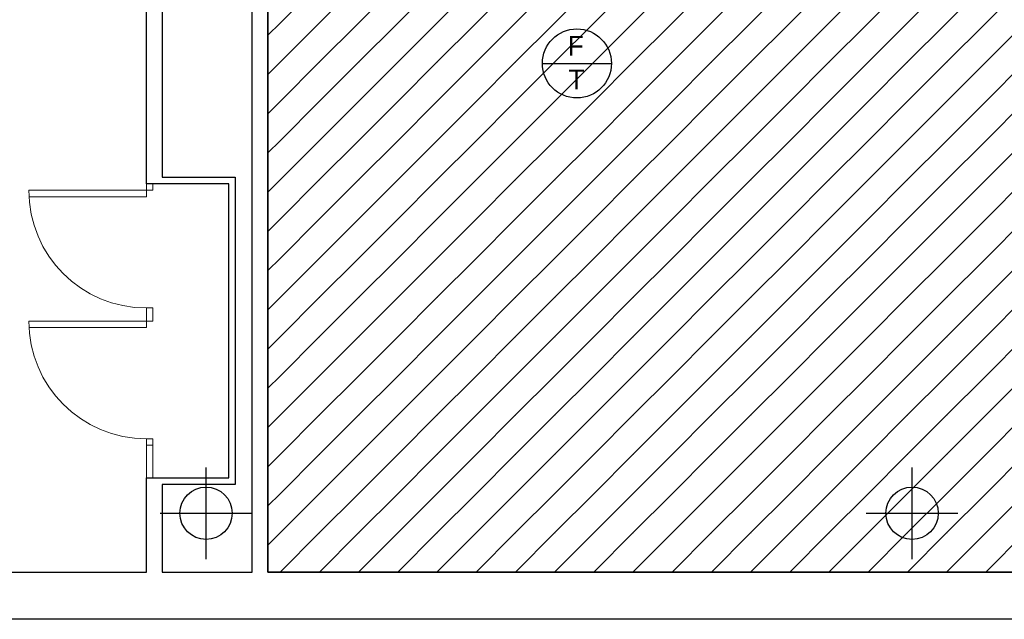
# Model space of a CAD drawing. Header units: metres. Extents: x -1 to 438, y -6 to 52.
# Tile 6 of 17: x 409.31 to 416.84, y 12.84 to 17.43. Entities that reach past the tile are written whole.
import ezdxf

# ---------------------------------------------------------------- set-up
doc = ezdxf.new("R2010")
doc.units = ezdxf.units.M
doc.linetypes.add('CONTINUA', pattern=[0])
doc.layers.add('PB  SOSTRE ENDERROCAT', color=7, linetype='CONTINUA', lineweight=25)
doc.layers.add('PB MURS ACTUAL', color=7, linetype='CONTINUA', lineweight=25)
doc.styles.add('Century Gothic', font='txt')

# ---------------------------------------------------------------- blocks, each defined once
blk = doc.blocks.new('TRAMA_0')
at = {"layer": 'PB  SOSTRE ENDERROCAT', "color": 2, "linetype": 'CONTINUA', "lineweight": 35, "transparency": 33554687}
for points in [[(411.3, 17.4), (411.6, 17.7), (411.6, 17.7)], [(411.6, 17.4), (411.9, 17.7), (411.9, 17.7)], [(411.9, 17.4), (412.2, 17.7), (412.2, 17.7)], [(412.2, 17.4), (412.5, 17.7), (412.5, 17.7)], [(412.5, 17.4), (412.8, 17.7), (412.8, 17.7)], [(412.8, 17.4), (413.1, 17.7), (413.1, 17.7)], [(413.1, 17.4), (413.4, 17.7), (413.4, 17.7)], [(413.4, 17.4), (413.7, 17.7), (413.7, 17.7)], [(413.7, 17.4), (414, 17.7), (414, 17.7)], [(414, 17.4), (414.3, 17.7), (414.3, 17.7)], [(414.3, 17.4), (414.6, 17.7), (414.6, 17.7)], [(414.6, 17.4), (414.9, 17.7), (414.9, 17.7)], [(414.9, 17.4), (415.2, 17.7), (415.2, 17.7)], [(415.2, 17.4), (415.5, 17.7), (415.5, 17.7)], [(415.5, 17.4), (415.8, 17.7), (415.8, 17.7)], [(415.8, 17.4), (416.1, 17.7), (416.1, 17.7)], [(416.1, 17.4), (416.4, 17.7), (416.4, 17.7)], [(416.4, 17.4), (416.7, 17.7), (416.7, 17.7)], [(416.7, 17.4), (417, 17.7), (417, 17.7)], [(411.2064, 17.3064), (411.3, 17.4), (411.3, 17.4)], [(411.3, 17.1), (411.6, 17.4), (411.6, 17.4)], [(411.6, 17.1), (411.9, 17.4), (411.9, 17.4)], [(411.9, 17.1), (412.2, 17.4), (412.2, 17.4)], [(412.2, 17.1), (412.5, 17.4), (412.5, 17.4)], [(412.5, 17.1), (412.8, 17.4), (412.8, 17.4)], [(412.8, 17.1), (413.1, 17.4), (413.1, 17.4)], [(413.1, 17.1), (413.4, 17.4), (413.4, 17.4)], [(413.4, 17.1), (413.7, 17.4), (413.7, 17.4)], [(413.7, 17.1), (414, 17.4), (414, 17.4)], [(414, 17.1), (414.3, 17.4), (414.3, 17.4)], [(414.3, 17.1), (414.6, 17.4), (414.6, 17.4)], [(414.6, 17.1), (414.9, 17.4), (414.9, 17.4)], [(414.9, 17.1), (415.2, 17.4), (415.2, 17.4)], [(415.2, 17.1), (415.5, 17.4), (415.5, 17.4)], [(415.5, 17.1), (415.8, 17.4), (415.8, 17.4)], [(415.8, 17.1), (416.1, 17.4), (416.1, 17.4)], [(416.1, 17.1), (416.4, 17.4), (416.4, 17.4)], [(416.4, 17.1), (416.7, 17.4), (416.7, 17.4)], [(416.7, 17.1), (417, 17.4), (417, 17.4)], [(411.2064, 17.0064), (411.3, 17.1), (411.3, 17.1)], [(411.3, 16.8), (411.6, 17.1), (411.6, 17.1)], [(411.6, 16.8), (411.9, 17.1), (411.9, 17.1)], [(411.9, 16.8), (412.2, 17.1), (412.2, 17.1)], [(412.2, 16.8), (412.5, 17.1), (412.5, 17.1)], [(412.5, 16.8), (412.8, 17.1), (412.8, 17.1)], [(412.8, 16.8), (413.1, 17.1), (413.1, 17.1)], [(413.1, 16.8), (413.4, 17.1), (413.4, 17.1)], [(413.4, 16.8), (413.7, 17.1), (413.7, 17.1)], [(413.7, 16.8), (414, 17.1), (414, 17.1)], [(414, 16.8), (414.3, 17.1), (414.3, 17.1)], [(414.3, 16.8), (414.6, 17.1), (414.6, 17.1)], [(414.6, 16.8), (414.9, 17.1), (414.9, 17.1)], [(414.9, 16.8), (415.2, 17.1), (415.2, 17.1)], [(415.2, 16.8), (415.5, 17.1), (415.5, 17.1)], [(415.5, 16.8), (415.8, 17.1), (415.8, 17.1)], [(415.8, 16.8), (416.1, 17.1), (416.1, 17.1)], [(416.1, 16.8), (416.4, 17.1), (416.4, 17.1)], [(416.4, 16.8), (416.7, 17.1), (416.7, 17.1)], [(416.7, 16.8), (417, 17.1), (417, 17.1)], [(411.2064, 16.7064), (411.3, 16.8), (411.3, 16.8)], [(411.3, 16.5), (411.6, 16.8), (411.6, 16.8)], [(411.6, 16.5), (411.9, 16.8), (411.9, 16.8)], [(411.9, 16.5), (412.2, 16.8), (412.2, 16.8)], [(412.2, 16.5), (412.5, 16.8), (412.5, 16.8)], [(412.5, 16.5), (412.8, 16.8), (412.8, 16.8)], [(412.8, 16.5), (413.1, 16.8), (413.1, 16.8)], [(413.1, 16.5), (413.4, 16.8), (413.4, 16.8)], [(413.4, 16.5), (413.7, 16.8), (413.7, 16.8)], [(413.7, 16.5), (414, 16.8), (414, 16.8)], [(414, 16.5), (414.3, 16.8), (414.3, 16.8)], [(414.3, 16.5), (414.6, 16.8), (414.6, 16.8)], [(414.6, 16.5), (414.9, 16.8), (414.9, 16.8)], [(414.9, 16.5), (415.2, 16.8), (415.2, 16.8)], [(415.2, 16.5), (415.5, 16.8), (415.5, 16.8)], [(415.5, 16.5), (415.8, 16.8), (415.8, 16.8)], [(415.8, 16.5), (416.1, 16.8), (416.1, 16.8)], [(416.1, 16.5), (416.4, 16.8), (416.4, 16.8)], [(416.4, 16.5), (416.7, 16.8), (416.7, 16.8)], [(416.7, 16.5), (417, 16.8), (417, 16.8)], [(411.2064, 16.4064), (411.3, 16.5), (411.3, 16.5)], [(411.3, 16.2), (411.6, 16.5), (411.6, 16.5)], [(411.6, 16.2), (411.9, 16.5), (411.9, 16.5)], [(411.9, 16.2), (412.2, 16.5), (412.2, 16.5)], [(412.2, 16.2), (412.5, 16.5), (412.5, 16.5)], [(412.5, 16.2), (412.8, 16.5), (412.8, 16.5)], [(412.8, 16.2), (413.1, 16.5), (413.1, 16.5)], [(413.1, 16.2), (413.4, 16.5), (413.4, 16.5)], [(413.4, 16.2), (413.7, 16.5), (413.7, 16.5)], [(413.7, 16.2), (414, 16.5), (414, 16.5)], [(414, 16.2), (414.3, 16.5), (414.3, 16.5)], [(414.3, 16.2), (414.6, 16.5), (414.6, 16.5)], [(414.6, 16.2), (414.9, 16.5), (414.9, 16.5)], [(414.9, 16.2), (415.2, 16.5), (415.2, 16.5)], [(415.2, 16.2), (415.5, 16.5), (415.5, 16.5)], [(415.5, 16.2), (415.8, 16.5), (415.8, 16.5)], [(415.8, 16.2), (416.1, 16.5), (416.1, 16.5)], [(416.1, 16.2), (416.4, 16.5), (416.4, 16.5)], [(416.4, 16.2), (416.7, 16.5), (416.7, 16.5)], [(416.7, 16.2), (417, 16.5), (417, 16.5)], [(411.2064, 16.1064), (411.3, 16.2), (411.3, 16.2)], [(411.3, 15.9), (411.6, 16.2), (411.6, 16.2)], [(411.6, 15.9), (411.9, 16.2), (411.9, 16.2)], [(411.9, 15.9), (412.2, 16.2), (412.2, 16.2)], [(412.2, 15.9), (412.5, 16.2), (412.5, 16.2)], [(412.5, 15.9), (412.8, 16.2), (412.8, 16.2)], [(412.8, 15.9), (413.1, 16.2), (413.1, 16.2)], [(413.1, 15.9), (413.4, 16.2), (413.4, 16.2)], [(413.4, 15.9), (413.7, 16.2), (413.7, 16.2)], [(413.7, 15.9), (414, 16.2), (414, 16.2)], [(414, 15.9), (414.3, 16.2), (414.3, 16.2)], [(414.3, 15.9), (414.6, 16.2), (414.6, 16.2)], [(414.6, 15.9), (414.9, 16.2), (414.9, 16.2)], [(414.9, 15.9), (415.2, 16.2), (415.2, 16.2)], [(415.2, 15.9), (415.5, 16.2), (415.5, 16.2)], [(415.5, 15.9), (415.8, 16.2), (415.8, 16.2)], [(415.8, 15.9), (416.1, 16.2), (416.1, 16.2)], [(416.1, 15.9), (416.4, 16.2), (416.4, 16.2)], [(416.4, 15.9), (416.7, 16.2), (416.7, 16.2)], [(416.7, 15.9), (417, 16.2), (417, 16.2)], [(411.2064, 15.8064), (411.3, 15.9), (411.3, 15.9)], [(411.3, 15.6), (411.6, 15.9), (411.6, 15.9)], [(411.6, 15.6), (411.9, 15.9), (411.9, 15.9)], [(411.9, 15.6), (412.2, 15.9), (412.2, 15.9)], [(412.2, 15.6), (412.5, 15.9), (412.5, 15.9)], [(412.5, 15.6), (412.8, 15.9), (412.8, 15.9)], [(412.8, 15.6), (413.1, 15.9), (413.1, 15.9)], [(413.1, 15.6), (413.4, 15.9), (413.4, 15.9)], [(413.4, 15.6), (413.7, 15.9), (413.7, 15.9)], [(413.7, 15.6), (414, 15.9), (414, 15.9)], [(414, 15.6), (414.3, 15.9), (414.3, 15.9)], [(414.3, 15.6), (414.6, 15.9), (414.6, 15.9)], [(414.6, 15.6), (414.9, 15.9), (414.9, 15.9)], [(414.9, 15.6), (415.2, 15.9), (415.2, 15.9)], [(415.2, 15.6), (415.5, 15.9), (415.5, 15.9)], [(415.5, 15.6), (415.8, 15.9), (415.8, 15.9)], [(415.8, 15.6), (416.1, 15.9), (416.1, 15.9)], [(416.1, 15.6), (416.4, 15.9), (416.4, 15.9)], [(416.4, 15.6), (416.7, 15.9), (416.7, 15.9)], [(416.7, 15.6), (417, 15.9), (417, 15.9)], [(411.2064, 15.5064), (411.3, 15.6), (411.3, 15.6)], [(411.3, 15.3), (411.6, 15.6), (411.6, 15.6)], [(411.6, 15.3), (411.9, 15.6), (411.9, 15.6)], [(411.9, 15.3), (412.2, 15.6), (412.2, 15.6)], [(412.2, 15.3), (412.5, 15.6), (412.5, 15.6)], [(412.5, 15.3), (412.8, 15.6), (412.8, 15.6)], [(412.8, 15.3), (413.1, 15.6), (413.1, 15.6)], [(413.1, 15.3), (413.4, 15.6), (413.4, 15.6)], [(413.4, 15.3), (413.7, 15.6), (413.7, 15.6)], [(413.7, 15.3), (414, 15.6), (414, 15.6)], [(414, 15.3), (414.3, 15.6), (414.3, 15.6)], [(414.3, 15.3), (414.6, 15.6), (414.6, 15.6)], [(414.6, 15.3), (414.9, 15.6), (414.9, 15.6)], [(414.9, 15.3), (415.2, 15.6), (415.2, 15.6)], [(415.2, 15.3), (415.5, 15.6), (415.5, 15.6)], [(415.5, 15.3), (415.8, 15.6), (415.8, 15.6)], [(415.8, 15.3), (416.1, 15.6), (416.1, 15.6)], [(416.1, 15.3), (416.4, 15.6), (416.4, 15.6)], [(416.4, 15.3), (416.7, 15.6), (416.7, 15.6)], [(416.7, 15.3), (417, 15.6), (417, 15.6)], [(411.2064, 15.2064), (411.3, 15.3), (411.3, 15.3)], [(411.3, 15), (411.6, 15.3), (411.6, 15.3)], [(411.6, 15), (411.9, 15.3), (411.9, 15.3)], [(411.9, 15), (412.2, 15.3), (412.2, 15.3)], [(412.2, 15), (412.5, 15.3), (412.5, 15.3)], [(412.5, 15), (412.8, 15.3), (412.8, 15.3)], [(412.8, 15), (413.1, 15.3), (413.1, 15.3)], [(413.1, 15), (413.4, 15.3), (413.4, 15.3)], [(413.4, 15), (413.7, 15.3), (413.7, 15.3)], [(413.7, 15), (414, 15.3), (414, 15.3)], [(414, 15), (414.3, 15.3), (414.3, 15.3)], [(414.3, 15), (414.6, 15.3), (414.6, 15.3)], [(414.6, 15), (414.9, 15.3), (414.9, 15.3)], [(414.9, 15), (415.2, 15.3), (415.2, 15.3)], [(415.2, 15), (415.5, 15.3), (415.5, 15.3)], [(415.5, 15), (415.8, 15.3), (415.8, 15.3)], [(415.8, 15), (416.1, 15.3), (416.1, 15.3)], [(416.1, 15), (416.4, 15.3), (416.4, 15.3)], [(416.4, 15), (416.7, 15.3), (416.7, 15.3)], [(416.7, 15), (417, 15.3), (417, 15.3)], [(411.2064, 14.9064), (411.3, 15), (411.3, 15)], [(411.3, 14.7), (411.6, 15), (411.6, 15)], [(411.6, 14.7), (411.9, 15), (411.9, 15)], [(411.9, 14.7), (412.2, 15), (412.2, 15)], [(412.2, 14.7), (412.5, 15), (412.5, 15)], [(412.5, 14.7), (412.8, 15), (412.8, 15)], [(412.8, 14.7), (413.1, 15), (413.1, 15)], [(413.1, 14.7), (413.4, 15), (413.4, 15)], [(413.4, 14.7), (413.7, 15), (413.7, 15)], [(413.7, 14.7), (414, 15), (414, 15)], [(414, 14.7), (414.3, 15), (414.3, 15)], [(414.3, 14.7), (414.6, 15), (414.6, 15)], [(414.6, 14.7), (414.9, 15), (414.9, 15)], [(414.9, 14.7), (415.2, 15), (415.2, 15)], [(415.2, 14.7), (415.5, 15), (415.5, 15)], [(415.5, 14.7), (415.8, 15), (415.8, 15)], [(415.8, 14.7), (416.1, 15), (416.1, 15)], [(416.1, 14.7), (416.4, 15), (416.4, 15)], [(416.4, 14.7), (416.7, 15), (416.7, 15)], [(416.7, 14.7), (417, 15), (417, 15)], [(411.2064, 14.6064), (411.3, 14.7), (411.3, 14.7)], [(411.3, 14.4), (411.6, 14.7), (411.6, 14.7)], [(411.6, 14.4), (411.9, 14.7), (411.9, 14.7)], [(411.9, 14.4), (412.2, 14.7), (412.2, 14.7)], [(412.2, 14.4), (412.5, 14.7), (412.5, 14.7)], [(412.5, 14.4), (412.8, 14.7), (412.8, 14.7)], [(412.8, 14.4), (413.1, 14.7), (413.1, 14.7)], [(413.1, 14.4), (413.4, 14.7), (413.4, 14.7)], [(413.4, 14.4), (413.7, 14.7), (413.7, 14.7)], [(413.7, 14.4), (414, 14.7), (414, 14.7)], [(414, 14.4), (414.3, 14.7), (414.3, 14.7)], [(414.3, 14.4), (414.6, 14.7), (414.6, 14.7)], [(414.6, 14.4), (414.9, 14.7), (414.9, 14.7)], [(414.9, 14.4), (415.2, 14.7), (415.2, 14.7)], [(415.2, 14.4), (415.5, 14.7), (415.5, 14.7)], [(415.5, 14.4), (415.8, 14.7), (415.8, 14.7)], [(415.8, 14.4), (416.1, 14.7), (416.1, 14.7)], [(416.1, 14.4), (416.4, 14.7), (416.4, 14.7)], [(416.4, 14.4), (416.7, 14.7), (416.7, 14.7)], [(416.7, 14.4), (417, 14.7), (417, 14.7)], [(411.2064, 14.3064), (411.3, 14.4), (411.3, 14.4)], [(411.3, 14.1), (411.6, 14.4), (411.6, 14.4)], [(411.6, 14.1), (411.9, 14.4), (411.9, 14.4)], [(411.9, 14.1), (412.2, 14.4), (412.2, 14.4)], [(412.2, 14.1), (412.5, 14.4), (412.5, 14.4)], [(412.5, 14.1), (412.8, 14.4), (412.8, 14.4)], [(412.8, 14.1), (413.1, 14.4), (413.1, 14.4)], [(413.1, 14.1), (413.4, 14.4), (413.4, 14.4)], [(413.4, 14.1), (413.7, 14.4), (413.7, 14.4)], [(413.7, 14.1), (414, 14.4), (414, 14.4)], [(414, 14.1), (414.3, 14.4), (414.3, 14.4)], [(414.3, 14.1), (414.6, 14.4), (414.6, 14.4)], [(414.6, 14.1), (414.9, 14.4), (414.9, 14.4)], [(414.9, 14.1), (415.2, 14.4), (415.2, 14.4)], [(415.2, 14.1), (415.5, 14.4), (415.5, 14.4)], [(415.5, 14.1), (415.8, 14.4), (415.8, 14.4)], [(415.8, 14.1), (416.1, 14.4), (416.1, 14.4)], [(416.1, 14.1), (416.4, 14.4), (416.4, 14.4)], [(416.4, 14.1), (416.7, 14.4), (416.7, 14.4)], [(416.7, 14.1), (417, 14.4), (417, 14.4)], [(411.2064, 14.0064), (411.3, 14.1), (411.3, 14.1)], [(411.3, 13.8), (411.6, 14.1), (411.6, 14.1)], [(411.6, 13.8), (411.9, 14.1), (411.9, 14.1)], [(411.9, 13.8), (412.2, 14.1), (412.2, 14.1)], [(412.2, 13.8), (412.5, 14.1), (412.5, 14.1)], [(412.5, 13.8), (412.8, 14.1), (412.8, 14.1)], [(412.8, 13.8), (413.1, 14.1), (413.1, 14.1)], [(413.1, 13.8), (413.4, 14.1), (413.4, 14.1)], [(413.4, 13.8), (413.7, 14.1), (413.7, 14.1)], [(413.7, 13.8), (414, 14.1), (414, 14.1)], [(414, 13.8), (414.3, 14.1), (414.3, 14.1)], [(414.3, 13.8), (414.6, 14.1), (414.6, 14.1)], [(414.6, 13.8), (414.9, 14.1), (414.9, 14.1)], [(414.9, 13.8), (415.2, 14.1), (415.2, 14.1)], [(415.2, 13.8), (415.5, 14.1), (415.5, 14.1)], [(415.5, 13.8), (415.8, 14.1), (415.8, 14.1)], [(415.8, 13.8), (416.1, 14.1), (416.1, 14.1)], [(416.1, 13.8), (416.4, 14.1), (416.4, 14.1)], [(416.4, 13.8), (416.7, 14.1), (416.7, 14.1)], [(416.7, 13.8), (417, 14.1), (417, 14.1)], [(411.2064, 13.7064), (411.3, 13.8), (411.3, 13.8)], [(411.3, 13.5), (411.6, 13.8), (411.6, 13.8)], [(411.6, 13.5), (411.9, 13.8), (411.9, 13.8)], [(411.9, 13.5), (412.2, 13.8), (412.2, 13.8)], [(412.2, 13.5), (412.5, 13.8), (412.5, 13.8)], [(412.5, 13.5), (412.8, 13.8), (412.8, 13.8)], [(412.8, 13.5), (413.1, 13.8), (413.1, 13.8)], [(413.1, 13.5), (413.4, 13.8), (413.4, 13.8)], [(413.4, 13.5), (413.7, 13.8), (413.7, 13.8)], [(413.7, 13.5), (414, 13.8), (414, 13.8)], [(414, 13.5), (414.3, 13.8), (414.3, 13.8)], [(414.3, 13.5), (414.6, 13.8), (414.6, 13.8)], [(414.6, 13.5), (414.9, 13.8), (414.9, 13.8)], [(414.9, 13.5), (415.2, 13.8), (415.2, 13.8)], [(415.2, 13.5), (415.5, 13.8), (415.5, 13.8)], [(415.5, 13.5), (415.8, 13.8), (415.8, 13.8)], [(415.8, 13.5), (416.1, 13.8), (416.1, 13.8)], [(416.1, 13.5), (416.4, 13.8), (416.4, 13.8)], [(416.4, 13.5), (416.7, 13.8), (416.7, 13.8)], [(416.7, 13.5), (417, 13.8), (417, 13.8)], [(411.2064, 13.4064), (411.3, 13.5), (411.3, 13.5)], [(411.3006, 13.2006), (411.6, 13.5), (411.6, 13.5)], [(411.6006, 13.2006), (411.9, 13.5), (411.9, 13.5)], [(411.9006, 13.2006), (412.2, 13.5), (412.2, 13.5)], [(412.2006, 13.2006), (412.5, 13.5), (412.5, 13.5)], [(412.5006, 13.2006), (412.8, 13.5), (412.8, 13.5)], [(412.8006, 13.2006), (413.1, 13.5), (413.1, 13.5)], [(413.1006, 13.2006), (413.4, 13.5), (413.4, 13.5)], [(413.4006, 13.2006), (413.7, 13.5), (413.7, 13.5)], [(413.7006, 13.2006), (414, 13.5), (414, 13.5)], [(414.0006, 13.2006), (414.3, 13.5), (414.3, 13.5)], [(414.3006, 13.2006), (414.6, 13.5), (414.6, 13.5)], [(414.6006, 13.2006), (414.9, 13.5), (414.9, 13.5)], [(414.9006, 13.2006), (415.2, 13.5), (415.2, 13.5)], [(415.2006, 13.2006), (415.5, 13.5), (415.5, 13.5)], [(415.5006, 13.2006), (415.8, 13.5), (415.8, 13.5)], [(415.8006, 13.2006), (416.1, 13.5), (416.1, 13.5)], [(416.1006, 13.2006), (416.4, 13.5), (416.4, 13.5)], [(416.4006, 13.2006), (416.7, 13.5), (416.7, 13.5)], [(416.7006, 13.2006), (417, 13.5), (417, 13.5)]]:
    blk.add_lwpolyline(points, dxfattribs=at)

msp = doc.modelspace()

# ---------------------------------------------------------------- linework, layer by layer
at = {"layer": 'PB  SOSTRE ENDERROCAT', "color": 2, "linetype": 'CONTINUA', "lineweight": 35, "transparency": 33554687}
for p, q in [((411.2064, 13.2008), (411.2064, 24.2008)), ((411.2064, 13.2016), (417.6671, 13.1998))]:
    msp.add_line(p, q, dxfattribs=at)
msp.add_lwpolyline([(411.2064, 17.7925), (411.2064, 17.7927), (411.2064, 13.2006)], dxfattribs=at)
at = {"layer": 'PB MURS ACTUAL', "transparency": 33554687}
for p, q in [((411.2064, 20.1008), (411.2064, 13.2008)), ((411.0864, 13.2008), (411.0864, 19.9808)), ((410.2764, 16.1708), (410.2764, 18.9702)), ((410.3964, 18.9702), (410.3964, 16.2208)), ((410.3964, 16.2208), (410.9564, 16.2208)), ((410.9564, 16.2208), (410.9564, 13.8708)), ((410.9064, 16.1708), (410.2764, 16.1708)), ((410.9064, 13.9208), (410.9064, 16.1708)), ((410.2764, 13.2008), (410.2764, 13.9208)), ((410.2764, 13.9208), (410.9064, 13.9208)), ((410.9564, 13.8708), (410.3964, 13.8708)), ((410.3964, 13.8708), (410.3964, 13.2008)), ((391.6964, 13.2008), (410.2764, 13.2008)), ((410.3964, 13.2008), (411.0864, 13.2008)), ((411.2064, 13.2008), (417.6664, 13.2008)), ((424.2897, 12.8399), (391.1466, 12.8399))]:
    msp.add_line(p, q, dxfattribs=at)
at = {"layer": 'PB MURS ACTUAL', "color": 7, "linetype": 'CONTINUA', "lineweight": 25, "transparency": 33554687}
msp.add_line((413.3075, 17.0911), (413.8355, 17.0911), dxfattribs=at)
at = {"layer": 'PB MURS ACTUAL', "linetype": 'CONTINUA', "lineweight": 13, "transparency": 33554687}
for p, q in [((410.2764, 16.0708), (410.2764, 16.1708)), ((410.3264, 16.1208), (410.3264, 16.1708)), ((410.3264, 16.1208), (409.3764, 16.1208)), ((410.2764, 16.0708), (409.3778, 16.0708)), ((410.3264, 15.2208), (410.2764, 15.2208)), ((410.2764, 15.0708), (410.2764, 15.2208)), ((410.3264, 15.1208), (410.3264, 15.2208)), ((410.3264, 15.1208), (409.3764, 15.1208)), ((410.2764, 15.0708), (409.3778, 15.0708)), ((410.2764, 13.9208), (410.2764, 14.2208)), ((410.3264, 14.2208), (410.2764, 14.2208)), ((410.3264, 14.1708), (410.2764, 14.1708)), ((410.3264, 13.9208), (410.3264, 14.2208))]:
    msp.add_line(p, q, dxfattribs=at)
at = {"layer": 'PB MURS ACTUAL', "color": 180, "linetype": 'CONTINUA', "transparency": 33554687}
for p, q in [((410.7332, 13.3008), (410.7332, 14.0008)), ((416.1364, 13.3008), (416.1364, 14.0008)), ((410.3832, 13.6508), (411.0832, 13.6508)), ((415.7864, 13.6508), (416.4864, 13.6508))]:
    msp.add_line(p, q, dxfattribs=at)
at = {"layer": 'PB MURS ACTUAL', "color": 7, "linetype": 'CONTINUA', "lineweight": 25, "transparency": 33554687}
msp.add_circle((413.5715, 17.0911), 0.264, dxfattribs=at)
at = {"layer": 'PB MURS ACTUAL', "transparency": 33554687}
for centre in [(410.7332, 13.6508), (416.1364, 13.6508)]:
    msp.add_circle(centre, 0.2, dxfattribs=at)
at = {"layer": 'PB MURS ACTUAL', "linetype": 'CONTINUA', "lineweight": 13, "transparency": 33554687}
for centre in [(410.2764, 16.1208), (410.2764, 15.1208)]:
    msp.add_arc(centre, 0.9, 180, 270, dxfattribs=at)

# ---------------------------------------------------------------- block references
at = {"layer": 'PB  SOSTRE ENDERROCAT', "color": 2, "linetype": 'CONTINUA', "lineweight": 35, "transparency": 33554687}
msp.add_blockref('TRAMA_0', (0, 0), dxfattribs=at)

# ---------------------------------------------------------------- texts
at = {"layer": 'PB MURS ACTUAL', "color": 7, "linetype": 'CONTINUA', "lineweight": 25, "transparency": 33554687, "char_height": 0.15, "style": 'Century Gothic'}
for s, insert, width, attachment_point in [('F', (413.5013, 17.1509), 0.1775, 7), ('T', (413.5678, 17.0435), 0.165, 2)]:
    msp.add_mtext(s, dxfattribs=dict(at, insert=insert, width=width, attachment_point=attachment_point))

doc.saveas('drawing.dxf')
